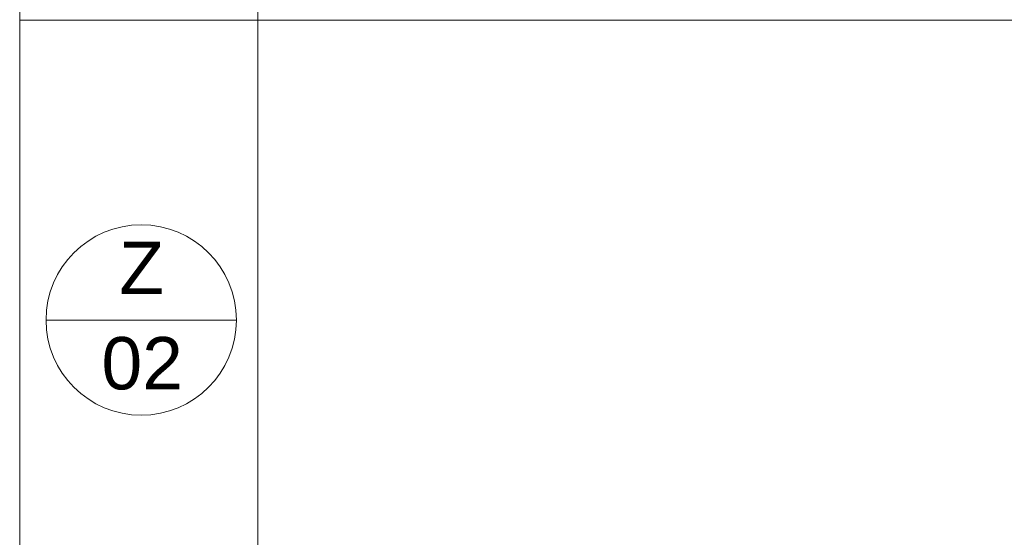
# Model space of a CAD drawing. Header units: millimetres. Extents: x 15381 to 191117, y -190522 to 367005.
# Tile 17 of 79: x 67117 to 71253, y -30477 to -28302. Entities that reach past the tile are written whole.
import ezdxf

# ---------------------------------------------------------------- set-up
doc = ezdxf.new("R2010")
doc.units = ezdxf.units.MM
doc.header["$MEASUREMENT"] = 0
doc.styles.add('GENEROVANÝ_STYL_1', font='txt')

msp = doc.modelspace()

# ---------------------------------------------------------------- linework, layer by layer
at = {"color": 7, "linetype": 'Continuous', "lineweight": 20}
for p, q in [((67117.4, -19571.8), (67117.4, -47271.8)), ((68117.4, -22071.8), (68117.4, -28303.9)), ((67117.4, -28303.9), (86117.4, -28303.9)), ((68117.4, -28303.9), (68117.4, -47271.8)), ((67228, -29563.9), (68028, -29563.9))]:
    msp.add_line(p, q, dxfattribs=at)
msp.add_circle((67628, -29563.9), 400, dxfattribs=at)

# ---------------------------------------------------------------- texts
at = {"color": 7, "linetype": 'Continuous', "lineweight": 20, "char_height": 220, "attachment_point": 7, "style": 'GENEROVANÝ_STYL_1'}
for s, insert in [('\\A1;{\\pql;\\fArial|b0|i0|c238|p38;Z}', (67535.4, -29455.1)), ('\\A1;{\\pql;\\fArial|b0|i0|c238|p38;02}', (67461, -29858.6))]:
    msp.add_mtext(s, dxfattribs=dict(at, insert=insert))

doc.saveas('drawing.dxf')
